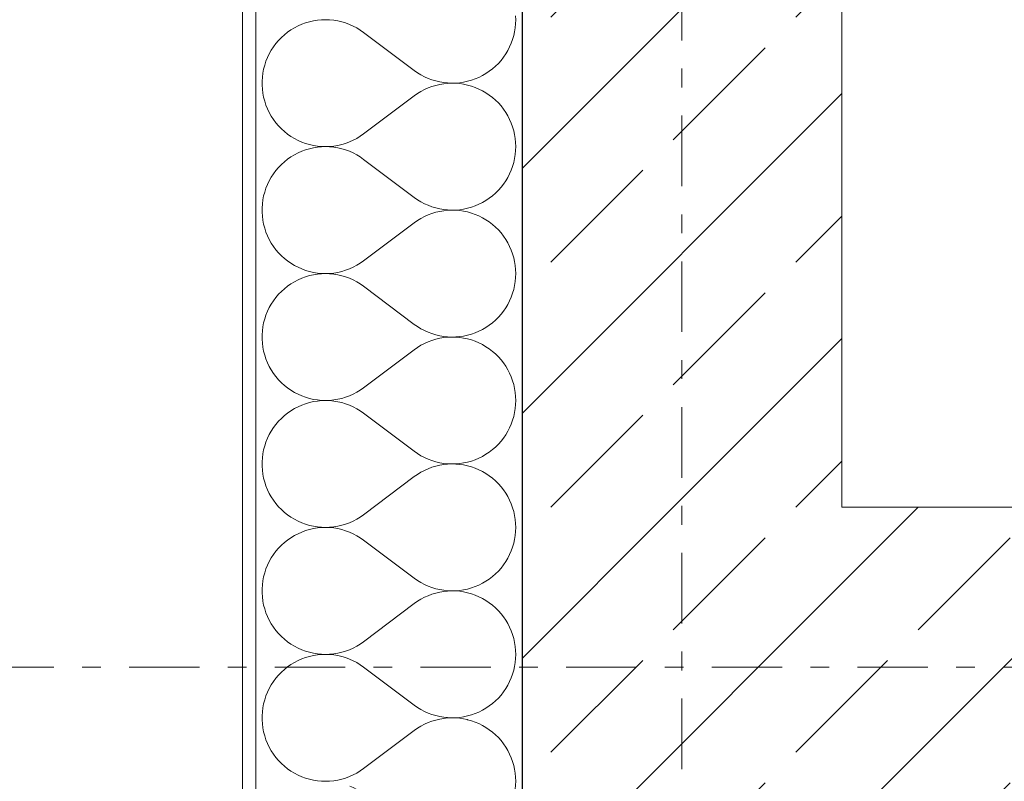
# Model space of a CAD drawing. Extents: x 100 to 2982, y 37 to 2050.
# Tile 39 of 135: x 603 to 677, y 1184 to 1241. Entities that reach past the tile are written whole.
import ezdxf
from ezdxf.xclip import XClip

# ---------------------------------------------------------------- set-up
doc = ezdxf.new("R2010")
doc.units = 0
doc.header["$MEASUREMENT"] = 0
doc.header["$XCLIPFRAME"] = 0
doc.linetypes.add('Przerywana podwójnie', pattern=[54.680554, 26.458333, -10.583333, 7.055556, -10.583333])
for name, color, linetype in [('410-K Osie', 7, 'Continuous'), ('420-K Ściany', 7, 'Continuous'), ('820-G Rysunki Obrazki', 7, 'Continuous')]:
    doc.layers.add(name, color=color, linetype=linetype)
pattern_1 = [(45, (-18316.349, -206.526), (-9.192388, 9.192388), []), (45, (-18320.945, -201.929), (-9.192388, 9.192388), [9.75, -3.25])]

# ---------------------------------------------------------------- blocks, each defined once
blk = doc.blocks.new('*X22')
at = {"layer": '420-K Ściany', "color": 174, "linetype": 'Continuous', "lineweight": 5, "ltscale": 0.2}
for p, q in [((636.706, 1188.574), (636.688, 1188.577)), ((636.996, 1188.492), (636.706, 1188.574)), ((637.28, 1188.392), (636.996, 1188.492)), ((637.558, 1188.275), (637.28, 1188.392)), ((637.827, 1188.14), (637.558, 1188.275)), ((638.087, 1187.989), (637.827, 1188.14)), ((638.338, 1187.821), (638.087, 1187.989)), ((638.577, 1187.638), (638.338, 1187.821)), ((638.804, 1187.44), (638.577, 1187.638)), ((639.018, 1187.228), (638.804, 1187.44)), ((639.218, 1187.004), (639.018, 1187.228)), ((639.404, 1186.766), (639.218, 1187.004)), ((639.574, 1186.518), (639.404, 1186.766)), ((639.729, 1186.259), (639.574, 1186.518)), ((639.866, 1185.991), (639.729, 1186.259)), ((639.987, 1185.715), (639.866, 1185.991)), ((640.089, 1185.432), (639.987, 1185.715)), ((640.174, 1185.143), (640.089, 1185.432)), ((640.24, 1184.849), (640.174, 1185.143)), ((640.288, 1184.552), (640.24, 1184.849)), ((640.316, 1184.252), (640.288, 1184.552)), ((640.326, 1183.951), (640.316, 1184.252)), ((628.115, 1183.475), (627.873, 1183.583)), ((640.288, 1183.35), (640.316, 1183.65)), ((640.316, 1183.65), (640.326, 1183.951)), ((628.386, 1183.333), (628.115, 1183.475)), ((628.647, 1183.174), (628.386, 1183.333)), ((628.897, 1182.998), (628.647, 1183.174)), ((628.897, 1182.998), (632.216, 1180.509)), ((640.089, 1182.469), (640.174, 1182.758)), ((640.174, 1182.758), (640.24, 1183.052)), ((640.24, 1183.052), (640.288, 1183.35)), ((639.866, 1181.91), (639.987, 1182.186)), ((639.987, 1182.186), (640.089, 1182.469)), ((639.404, 1181.135), (639.574, 1181.383)), ((639.574, 1181.383), (639.729, 1181.642)), ((639.729, 1181.642), (639.866, 1181.91)), ((638.852, 1180.509), (639.018, 1180.673)), ((639.018, 1180.673), (639.218, 1180.898)), ((639.218, 1180.898), (639.404, 1181.135))]:
    blk.add_line(p, q, dxfattribs=at)
blk = doc.blocks.new('*X23')
at = {"layer": '420-K Ściany', "color": 174, "linetype": 'Continuous', "lineweight": 5, "ltscale": 0.2}
for p, q in [((640.326, 1241.094), (640.316, 1241.395)), ((623.708, 1240.483), (623.446, 1240.325)), ((623.979, 1240.624), (623.708, 1240.483)), ((624.259, 1240.748), (623.979, 1240.624)), ((624.546, 1240.853), (624.259, 1240.748)), ((624.839, 1240.939), (624.546, 1240.853)), ((625.137, 1241.007), (624.839, 1240.939)), ((625.438, 1241.055), (625.137, 1241.007)), ((625.743, 1241.084), (625.438, 1241.055)), ((626.048, 1241.094), (625.743, 1241.084)), ((626.353, 1241.083), (626.048, 1241.094)), ((626.658, 1241.053), (626.353, 1241.083)), ((626.959, 1241.004), (626.658, 1241.053)), ((627.257, 1240.935), (626.959, 1241.004)), ((627.55, 1240.848), (627.257, 1240.935)), ((627.836, 1240.742), (627.55, 1240.848)), ((628.115, 1240.618), (627.836, 1240.742)), ((628.386, 1240.476), (628.115, 1240.618)), ((628.647, 1240.317), (628.386, 1240.476)), ((640.24, 1240.195), (640.288, 1240.493)), ((640.288, 1240.493), (640.316, 1240.792)), ((640.316, 1240.792), (640.326, 1241.094)), ((622.73, 1239.755), (622.517, 1239.536)), ((622.957, 1239.96), (622.73, 1239.755)), ((623.196, 1240.151), (622.957, 1239.96)), ((623.446, 1240.325), (623.196, 1240.151)), ((628.897, 1240.141), (628.647, 1240.317)), ((628.897, 1240.141), (632.707, 1237.284)), ((640.089, 1239.612), (640.174, 1239.901)), ((640.174, 1239.901), (640.24, 1240.195)), ((622.136, 1239.059), (621.969, 1238.803)), ((622.319, 1239.303), (622.136, 1239.059)), ((622.517, 1239.536), (622.319, 1239.303)), ((639.729, 1238.785), (639.866, 1239.053)), ((639.866, 1239.053), (639.987, 1239.329)), ((639.987, 1239.329), (640.089, 1239.612)), ((621.687, 1238.261), (621.572, 1237.978)), ((621.819, 1238.536), (621.687, 1238.261)), ((621.969, 1238.803), (621.819, 1238.536)), ((639.218, 1238.041), (639.404, 1238.278)), ((639.404, 1238.278), (639.574, 1238.526)), ((639.574, 1238.526), (639.729, 1238.785)), ((621.475, 1237.688), (621.398, 1237.392)), ((621.572, 1237.978), (621.475, 1237.688)), ((638.577, 1237.406), (638.804, 1237.604)), ((638.804, 1237.604), (639.018, 1237.816)), ((639.018, 1237.816), (639.218, 1238.041)), ((621.3, 1236.789), (621.281, 1236.484)), ((621.339, 1237.092), (621.3, 1236.789)), ((621.398, 1237.392), (621.339, 1237.092)), ((632.707, 1237.284), (632.953, 1237.111)), ((632.953, 1237.111), (633.21, 1236.954)), ((633.21, 1236.954), (633.477, 1236.813)), ((633.477, 1236.813), (633.752, 1236.69)), ((637.28, 1236.652), (637.558, 1236.769)), ((637.558, 1236.769), (637.827, 1236.904)), ((637.827, 1236.904), (638.087, 1237.055)), ((638.087, 1237.055), (638.338, 1237.223)), ((638.338, 1237.223), (638.577, 1237.406)), ((621.281, 1236.484), (621.281, 1236.179)), ((621.281, 1236.179), (621.3, 1235.874)), ((633.752, 1235.973), (633.477, 1235.85)), ((633.752, 1236.69), (634.034, 1236.584)), ((634.034, 1236.079), (633.752, 1235.973)), ((634.034, 1236.584), (634.322, 1236.497)), ((634.322, 1236.167), (634.034, 1236.079)), ((634.322, 1236.497), (634.615, 1236.427)), ((634.615, 1236.236), (634.322, 1236.167)), ((634.615, 1236.427), (634.912, 1236.377)), ((634.912, 1236.287), (634.615, 1236.236)), ((634.912, 1236.377), (635.211, 1236.345)), ((635.211, 1236.319), (634.912, 1236.287)), ((635.211, 1236.345), (635.512, 1236.332)), ((635.512, 1236.331), (635.211, 1236.319)), ((635.512, 1236.332), (635.813, 1236.338)), ((635.813, 1236.325), (635.512, 1236.331)), ((635.813, 1236.338), (636.114, 1236.363)), ((636.114, 1236.3), (635.813, 1236.325)), ((636.114, 1236.363), (636.411, 1236.408)), ((636.411, 1236.256), (636.114, 1236.3)), ((636.411, 1236.408), (636.706, 1236.471)), ((636.706, 1236.193), (636.411, 1236.256)), ((636.706, 1236.471), (636.996, 1236.552)), ((636.996, 1236.111), (636.706, 1236.193)), ((636.996, 1236.552), (637.28, 1236.652)), ((637.28, 1236.012), (636.996, 1236.111)), ((637.558, 1235.894), (637.28, 1236.012)), ((621.3, 1235.874), (621.339, 1235.571)), ((621.339, 1235.571), (621.398, 1235.271)), ((621.398, 1235.271), (621.475, 1234.975)), ((628.897, 1232.522), (632.707, 1235.379)), ((632.953, 1235.552), (632.707, 1235.379)), ((633.21, 1235.709), (632.953, 1235.552)), ((633.477, 1235.85), (633.21, 1235.709)), ((637.827, 1235.759), (637.558, 1235.894)), ((638.087, 1235.608), (637.827, 1235.759)), ((638.338, 1235.44), (638.087, 1235.608)), ((638.577, 1235.257), (638.338, 1235.44)), ((638.804, 1235.059), (638.577, 1235.257)), ((621.475, 1234.975), (621.572, 1234.685)), ((621.572, 1234.685), (621.687, 1234.402)), ((639.018, 1234.848), (638.804, 1235.059)), ((639.218, 1234.623), (639.018, 1234.848)), ((639.404, 1234.385), (639.218, 1234.623)), ((621.687, 1234.402), (621.819, 1234.127)), ((621.819, 1234.127), (621.969, 1233.861)), ((621.969, 1233.861), (622.136, 1233.605)), ((639.574, 1234.137), (639.404, 1234.385)), ((639.729, 1233.878), (639.574, 1234.137)), ((639.866, 1233.61), (639.729, 1233.878)), ((622.136, 1233.605), (622.319, 1233.36)), ((622.319, 1233.36), (622.517, 1233.127)), ((622.517, 1233.127), (622.73, 1232.908)), ((639.987, 1233.334), (639.866, 1233.61)), ((640.089, 1233.051), (639.987, 1233.334)), ((640.174, 1232.762), (640.089, 1233.051)), ((622.73, 1232.908), (622.957, 1232.703)), ((622.957, 1232.703), (623.196, 1232.513)), ((623.196, 1232.513), (623.446, 1232.338)), ((623.446, 1232.338), (623.708, 1232.18)), ((628.386, 1232.188), (628.647, 1232.347)), ((628.647, 1232.347), (628.897, 1232.522)), ((640.24, 1232.468), (640.174, 1232.762)), ((640.288, 1232.171), (640.24, 1232.468)), ((623.708, 1232.18), (623.979, 1232.039)), ((623.979, 1232.039), (624.259, 1231.915)), ((624.259, 1231.915), (624.546, 1231.81)), ((624.546, 1231.81), (624.839, 1231.724)), ((624.839, 1231.724), (625.137, 1231.656)), ((625.137, 1231.656), (625.438, 1231.608)), ((625.438, 1231.532), (625.137, 1231.483)), ((625.438, 1231.608), (625.743, 1231.579)), ((625.743, 1231.56), (625.438, 1231.532)), ((625.743, 1231.579), (626.048, 1231.57)), ((626.048, 1231.57), (625.743, 1231.56)), ((626.048, 1231.57), (626.353, 1231.58)), ((626.353, 1231.559), (626.048, 1231.57)), ((626.353, 1231.58), (626.658, 1231.61)), ((626.658, 1231.53), (626.353, 1231.559)), ((626.658, 1231.61), (626.959, 1231.659)), ((626.959, 1231.48), (626.658, 1231.53)), ((626.959, 1231.659), (627.257, 1231.728)), ((627.257, 1231.728), (627.55, 1231.815)), ((627.55, 1231.815), (627.836, 1231.921)), ((627.836, 1231.921), (628.115, 1232.046)), ((628.115, 1232.046), (628.386, 1232.188)), ((640.316, 1231.871), (640.288, 1232.171)), ((640.326, 1231.57), (640.316, 1231.871)), ((640.316, 1231.269), (640.326, 1231.57)), ((623.446, 1230.801), (623.196, 1230.627)), ((623.708, 1230.96), (623.446, 1230.801)), ((623.979, 1231.101), (623.708, 1230.96)), ((624.259, 1231.224), (623.979, 1231.101)), ((624.546, 1231.329), (624.259, 1231.224)), ((624.839, 1231.416), (624.546, 1231.329)), ((625.137, 1231.483), (624.839, 1231.416)), ((627.257, 1231.412), (626.959, 1231.48)), ((627.55, 1231.324), (627.257, 1231.412)), ((627.836, 1231.218), (627.55, 1231.324)), ((628.115, 1231.094), (627.836, 1231.218)), ((628.386, 1230.952), (628.115, 1231.094)), ((628.647, 1230.793), (628.386, 1230.952)), ((628.897, 1230.617), (628.647, 1230.793)), ((640.24, 1230.671), (640.288, 1230.969)), ((640.288, 1230.969), (640.316, 1231.269)), ((622.73, 1230.231), (622.517, 1230.012)), ((622.957, 1230.437), (622.73, 1230.231)), ((623.196, 1230.627), (622.957, 1230.437)), ((628.897, 1230.617), (632.707, 1227.76)), ((639.987, 1229.805), (640.089, 1230.088)), ((640.089, 1230.088), (640.174, 1230.377)), ((640.174, 1230.377), (640.24, 1230.671)), ((622.136, 1229.535), (621.969, 1229.279)), ((622.319, 1229.78), (622.136, 1229.535)), ((622.517, 1230.012), (622.319, 1229.78)), ((639.729, 1229.261), (639.866, 1229.529)), ((639.866, 1229.529), (639.987, 1229.805)), ((621.687, 1228.737), (621.572, 1228.454)), ((621.819, 1229.013), (621.687, 1228.737)), ((621.969, 1229.279), (621.819, 1229.013)), ((639.218, 1228.517), (639.404, 1228.754)), ((639.404, 1228.754), (639.574, 1229.003)), ((639.574, 1229.003), (639.729, 1229.261)), ((621.398, 1227.869), (621.339, 1227.569)), ((621.475, 1228.164), (621.398, 1227.869)), ((621.572, 1228.454), (621.475, 1228.164)), ((638.338, 1227.699), (638.577, 1227.882)), ((638.577, 1227.882), (638.804, 1228.08)), ((638.804, 1228.08), (639.018, 1228.292)), ((639.018, 1228.292), (639.218, 1228.517)), ((621.3, 1227.266), (621.281, 1226.961)), ((621.339, 1227.569), (621.3, 1227.266)), ((632.707, 1227.76), (632.953, 1227.587)), ((632.953, 1227.587), (633.21, 1227.43)), ((633.21, 1227.43), (633.477, 1227.29)), ((633.477, 1227.29), (633.752, 1227.166)), ((633.752, 1227.166), (634.034, 1227.06)), ((636.996, 1227.028), (637.28, 1227.128)), ((637.28, 1227.128), (637.558, 1227.245)), ((637.558, 1227.245), (637.827, 1227.38)), ((637.827, 1227.38), (638.087, 1227.532)), ((638.087, 1227.532), (638.338, 1227.699)), ((621.281, 1226.961), (621.281, 1226.655)), ((621.281, 1226.655), (621.3, 1226.35)), ((621.3, 1226.35), (621.339, 1226.047)), ((633.752, 1226.449), (633.477, 1226.326)), ((634.034, 1226.555), (633.752, 1226.449)), ((634.034, 1227.06), (634.322, 1226.973)), ((634.322, 1226.643), (634.034, 1226.555)), ((634.322, 1226.973), (634.615, 1226.903)), ((634.615, 1226.712), (634.322, 1226.643)), ((634.615, 1226.903), (634.912, 1226.853)), ((634.912, 1226.763), (634.615, 1226.712)), ((634.912, 1226.853), (635.211, 1226.821)), ((635.211, 1226.795), (634.912, 1226.763)), ((635.211, 1226.821), (635.512, 1226.808)), ((635.512, 1226.808), (635.211, 1226.795)), ((635.512, 1226.808), (635.813, 1226.814)), ((635.813, 1226.801), (635.512, 1226.808)), ((635.813, 1226.814), (636.114, 1226.84)), ((636.114, 1226.776), (635.813, 1226.801)), ((636.114, 1226.84), (636.411, 1226.884)), ((636.411, 1226.732), (636.114, 1226.776)), ((636.411, 1226.884), (636.706, 1226.947)), ((636.706, 1226.669), (636.411, 1226.732)), ((636.706, 1226.947), (636.996, 1227.028)), ((636.996, 1226.587), (636.706, 1226.669)), ((637.28, 1226.488), (636.996, 1226.587)), ((637.558, 1226.37), (637.28, 1226.488)), ((637.827, 1226.236), (637.558, 1226.37)), ((621.339, 1226.047), (621.398, 1225.747)), ((621.398, 1225.747), (621.475, 1225.452)), ((628.897, 1222.998), (632.707, 1225.855)), ((632.953, 1226.028), (632.707, 1225.855)), ((633.21, 1226.186), (632.953, 1226.028)), ((633.477, 1226.326), (633.21, 1226.186)), ((638.087, 1226.084), (637.827, 1226.236)), ((638.338, 1225.917), (638.087, 1226.084)), ((638.577, 1225.733), (638.338, 1225.917)), ((638.804, 1225.536), (638.577, 1225.733)), ((621.475, 1225.452), (621.572, 1225.162)), ((621.572, 1225.162), (621.687, 1224.878)), ((621.687, 1224.878), (621.819, 1224.603)), ((639.018, 1225.324), (638.804, 1225.536)), ((639.218, 1225.099), (639.018, 1225.324)), ((639.404, 1224.862), (639.218, 1225.099)), ((621.819, 1224.603), (621.969, 1224.337)), ((621.969, 1224.337), (622.136, 1224.081)), ((639.574, 1224.613), (639.404, 1224.862)), ((639.729, 1224.354), (639.574, 1224.613)), ((639.866, 1224.087), (639.729, 1224.354)), ((622.136, 1224.081), (622.319, 1223.836)), ((622.319, 1223.836), (622.517, 1223.604)), ((622.517, 1223.604), (622.73, 1223.384)), ((639.987, 1223.81), (639.866, 1224.087)), ((640.089, 1223.527), (639.987, 1223.81)), ((640.174, 1223.238), (640.089, 1223.527)), ((622.73, 1223.384), (622.957, 1223.179)), ((622.957, 1223.179), (623.196, 1222.989)), ((623.196, 1222.989), (623.446, 1222.814)), ((623.446, 1222.814), (623.708, 1222.656)), ((623.708, 1222.656), (623.979, 1222.515)), ((628.115, 1222.522), (628.386, 1222.664)), ((628.386, 1222.664), (628.647, 1222.823)), ((628.647, 1222.823), (628.897, 1222.998)), ((640.24, 1222.944), (640.174, 1223.238)), ((640.288, 1222.647), (640.24, 1222.944)), ((623.979, 1222.515), (624.259, 1222.392)), ((624.259, 1222.392), (624.546, 1222.287)), ((624.546, 1222.287), (624.839, 1222.2)), ((624.839, 1222.2), (625.137, 1222.132)), ((625.137, 1221.959), (624.839, 1221.892)), ((625.137, 1222.132), (625.438, 1222.084)), ((625.438, 1222.008), (625.137, 1221.959)), ((625.438, 1222.084), (625.743, 1222.055)), ((625.743, 1222.037), (625.438, 1222.008)), ((625.743, 1222.055), (626.048, 1222.046)), ((626.048, 1222.046), (625.743, 1222.037)), ((626.048, 1222.046), (626.353, 1222.056)), ((626.353, 1222.036), (626.048, 1222.046)), ((626.353, 1222.056), (626.658, 1222.086)), ((626.658, 1222.006), (626.353, 1222.036)), ((626.658, 1222.086), (626.959, 1222.135)), ((626.959, 1221.956), (626.658, 1222.006)), ((626.959, 1222.135), (627.257, 1222.204)), ((627.257, 1221.888), (626.959, 1221.956)), ((627.257, 1222.204), (627.55, 1222.292)), ((627.55, 1222.292), (627.836, 1222.398)), ((627.836, 1222.398), (628.115, 1222.522)), ((640.316, 1222.347), (640.288, 1222.647)), ((640.326, 1222.046), (640.316, 1222.347)), ((640.316, 1221.745), (640.326, 1222.046)), ((623.446, 1221.278), (623.196, 1221.103)), ((623.708, 1221.436), (623.446, 1221.278)), ((623.979, 1221.577), (623.708, 1221.436)), ((624.259, 1221.7), (623.979, 1221.577)), ((624.546, 1221.805), (624.259, 1221.7)), ((624.839, 1221.892), (624.546, 1221.805)), ((627.55, 1221.8), (627.257, 1221.888)), ((627.836, 1221.694), (627.55, 1221.8)), ((628.115, 1221.57), (627.836, 1221.694)), ((628.386, 1221.428), (628.115, 1221.57)), ((628.647, 1221.269), (628.386, 1221.428)), ((628.897, 1221.094), (628.647, 1221.269)), ((640.24, 1221.148), (640.288, 1221.445)), ((640.288, 1221.445), (640.316, 1221.745)), ((622.517, 1220.488), (622.319, 1220.256)), ((622.73, 1220.708), (622.517, 1220.488)), ((622.957, 1220.913), (622.73, 1220.708)), ((623.196, 1221.103), (622.957, 1220.913)), ((628.897, 1221.094), (632.707, 1218.236)), ((639.987, 1220.281), (640.089, 1220.565)), ((640.089, 1220.565), (640.174, 1220.854)), ((640.174, 1220.854), (640.24, 1221.148)), ((621.969, 1219.755), (621.819, 1219.489)), ((622.136, 1220.011), (621.969, 1219.755)), ((622.319, 1220.256), (622.136, 1220.011)), ((639.574, 1219.479), (639.729, 1219.737)), ((639.729, 1219.737), (639.866, 1220.005)), ((639.866, 1220.005), (639.987, 1220.281)), ((621.687, 1219.213), (621.572, 1218.93)), ((621.819, 1219.489), (621.687, 1219.213)), ((639.018, 1218.768), (639.218, 1218.993)), ((639.218, 1218.993), (639.404, 1219.23)), ((639.404, 1219.23), (639.574, 1219.479)), ((621.398, 1218.345), (621.339, 1218.045)), ((621.475, 1218.64), (621.398, 1218.345)), ((621.572, 1218.93), (621.475, 1218.64)), ((632.707, 1218.236), (632.953, 1218.063)), ((638.338, 1218.175), (638.577, 1218.358)), ((638.577, 1218.358), (638.804, 1218.556)), ((638.804, 1218.556), (639.018, 1218.768)), ((621.3, 1217.742), (621.281, 1217.437)), ((621.339, 1218.045), (621.3, 1217.742)), ((632.953, 1218.063), (633.21, 1217.906)), ((633.21, 1217.906), (633.477, 1217.766)), ((633.477, 1217.766), (633.752, 1217.642)), ((633.752, 1217.642), (634.034, 1217.537)), ((634.034, 1217.537), (634.322, 1217.449)), ((636.706, 1217.423), (636.996, 1217.504)), ((636.996, 1217.504), (637.28, 1217.604)), ((637.28, 1217.604), (637.558, 1217.722)), ((637.558, 1217.722), (637.827, 1217.856)), ((637.827, 1217.856), (638.087, 1218.008)), ((638.087, 1218.008), (638.338, 1218.175)), ((621.281, 1217.437), (621.281, 1217.131)), ((621.281, 1217.131), (621.3, 1216.826)), ((621.3, 1216.826), (621.339, 1216.523)), ((633.477, 1216.802), (633.21, 1216.662)), ((633.752, 1216.926), (633.477, 1216.802)), ((634.034, 1217.031), (633.752, 1216.926)), ((634.322, 1217.119), (634.034, 1217.031)), ((634.322, 1217.449), (634.615, 1217.38)), ((634.615, 1217.188), (634.322, 1217.119)), ((634.615, 1217.38), (634.912, 1217.329)), ((634.912, 1217.239), (634.615, 1217.188)), ((634.912, 1217.329), (635.211, 1217.297)), ((635.211, 1217.271), (634.912, 1217.239)), ((635.211, 1217.297), (635.512, 1217.284)), ((635.512, 1217.284), (635.211, 1217.271)), ((635.512, 1217.284), (635.813, 1217.291)), ((635.813, 1217.277), (635.512, 1217.284)), ((635.813, 1217.291), (636.114, 1217.316)), ((636.114, 1217.252), (635.813, 1217.277)), ((636.114, 1217.316), (636.411, 1217.36)), ((636.411, 1217.208), (636.114, 1217.252)), ((636.411, 1217.36), (636.706, 1217.423)), ((636.706, 1217.145), (636.411, 1217.208)), ((636.996, 1217.064), (636.706, 1217.145)), ((637.28, 1216.964), (636.996, 1217.064)), ((637.558, 1216.847), (637.28, 1216.964)), ((637.827, 1216.712), (637.558, 1216.847)), ((621.339, 1216.523), (621.398, 1216.223)), ((621.398, 1216.223), (621.475, 1215.928)), ((628.897, 1213.474), (632.707, 1216.332)), ((632.953, 1216.505), (632.707, 1216.332)), ((633.21, 1216.662), (632.953, 1216.505)), ((638.087, 1216.56), (637.827, 1216.712)), ((638.338, 1216.393), (638.087, 1216.56)), ((638.577, 1216.21), (638.338, 1216.393)), ((638.804, 1216.012), (638.577, 1216.21)), ((639.018, 1215.8), (638.804, 1216.012)), ((621.475, 1215.928), (621.572, 1215.638)), ((621.572, 1215.638), (621.687, 1215.355)), ((621.687, 1215.355), (621.819, 1215.079)), ((639.218, 1215.575), (639.018, 1215.8)), ((639.404, 1215.338), (639.218, 1215.575)), ((639.574, 1215.089), (639.404, 1215.338)), ((621.819, 1215.079), (621.969, 1214.813)), ((621.969, 1214.813), (622.136, 1214.557)), ((622.136, 1214.557), (622.319, 1214.312)), ((639.729, 1214.831), (639.574, 1215.089)), ((639.866, 1214.563), (639.729, 1214.831)), ((639.987, 1214.287), (639.866, 1214.563)), ((622.319, 1214.312), (622.517, 1214.08)), ((622.517, 1214.08), (622.73, 1213.86)), ((622.73, 1213.86), (622.957, 1213.655)), ((640.089, 1214.003), (639.987, 1214.287)), ((640.174, 1213.714), (640.089, 1214.003)), ((622.957, 1213.655), (623.196, 1213.465)), ((623.196, 1213.465), (623.446, 1213.29)), ((623.446, 1213.29), (623.708, 1213.132)), ((623.708, 1213.132), (623.979, 1212.991)), ((628.115, 1212.998), (628.386, 1213.14)), ((628.386, 1213.14), (628.647, 1213.299)), ((628.647, 1213.299), (628.897, 1213.474)), ((640.24, 1213.42), (640.174, 1213.714)), ((640.288, 1213.123), (640.24, 1213.42)), ((640.316, 1212.823), (640.288, 1213.123)), ((623.979, 1212.991), (624.259, 1212.868)), ((624.259, 1212.868), (624.546, 1212.763)), ((624.546, 1212.763), (624.839, 1212.676)), ((624.839, 1212.368), (624.546, 1212.282)), ((624.839, 1212.676), (625.137, 1212.609)), ((625.137, 1212.436), (624.839, 1212.368)), ((625.137, 1212.609), (625.438, 1212.56)), ((625.438, 1212.484), (625.137, 1212.436)), ((625.438, 1212.56), (625.743, 1212.531)), ((625.743, 1212.513), (625.438, 1212.484)), ((625.743, 1212.531), (626.048, 1212.522)), ((626.048, 1212.522), (625.743, 1212.513)), ((626.048, 1212.522), (626.353, 1212.532)), ((626.353, 1212.512), (626.048, 1212.522)), ((626.353, 1212.532), (626.658, 1212.562)), ((626.658, 1212.482), (626.353, 1212.512)), ((626.658, 1212.562), (626.959, 1212.612)), ((626.959, 1212.433), (626.658, 1212.482)), ((626.959, 1212.612), (627.257, 1212.68)), ((627.257, 1212.364), (626.959, 1212.433)), ((627.257, 1212.68), (627.55, 1212.768)), ((627.55, 1212.276), (627.257, 1212.364)), ((627.55, 1212.768), (627.836, 1212.874)), ((627.836, 1212.874), (628.115, 1212.998)), ((640.326, 1212.522), (640.316, 1212.823)), ((640.316, 1212.221), (640.326, 1212.522)), ((623.196, 1211.579), (622.957, 1211.389)), ((623.446, 1211.754), (623.196, 1211.579)), ((623.708, 1211.912), (623.446, 1211.754)), ((623.979, 1212.053), (623.708, 1211.912)), ((624.259, 1212.176), (623.979, 1212.053)), ((624.546, 1212.282), (624.259, 1212.176)), ((627.836, 1212.17), (627.55, 1212.276)), ((628.115, 1212.046), (627.836, 1212.17)), ((628.386, 1211.904), (628.115, 1212.046)), ((628.647, 1211.745), (628.386, 1211.904)), ((628.897, 1211.57), (628.647, 1211.745)), ((628.897, 1211.57), (632.707, 1208.713)), ((640.174, 1211.33), (640.24, 1211.624)), ((640.24, 1211.624), (640.288, 1211.921)), ((640.288, 1211.921), (640.316, 1212.221)), ((622.517, 1210.964), (622.319, 1210.732)), ((622.73, 1211.184), (622.517, 1210.964)), ((622.957, 1211.389), (622.73, 1211.184)), ((639.987, 1210.758), (640.089, 1211.041)), ((640.089, 1211.041), (640.174, 1211.33)), ((621.969, 1210.231), (621.819, 1209.965)), ((622.136, 1210.487), (621.969, 1210.231)), ((622.319, 1210.732), (622.136, 1210.487)), ((639.574, 1209.955), (639.729, 1210.214)), ((639.729, 1210.214), (639.866, 1210.482)), ((639.866, 1210.482), (639.987, 1210.758)), ((621.572, 1209.406), (621.475, 1209.117)), ((621.687, 1209.69), (621.572, 1209.406)), ((621.819, 1209.965), (621.687, 1209.69)), ((639.018, 1209.244), (639.218, 1209.469)), ((639.218, 1209.469), (639.404, 1209.706)), ((639.404, 1209.706), (639.574, 1209.955)), ((621.398, 1208.821), (621.339, 1208.521)), ((621.475, 1209.117), (621.398, 1208.821)), ((632.707, 1208.713), (632.953, 1208.54)), ((638.087, 1208.484), (638.338, 1208.652)), ((638.338, 1208.652), (638.577, 1208.835)), ((638.577, 1208.835), (638.804, 1209.033)), ((638.804, 1209.033), (639.018, 1209.244)), ((621.3, 1208.218), (621.281, 1207.913)), ((621.281, 1207.913), (621.281, 1207.607)), ((621.339, 1208.521), (621.3, 1208.218)), ((632.953, 1208.54), (633.21, 1208.382)), ((633.21, 1208.382), (633.477, 1208.242)), ((633.477, 1208.242), (633.752, 1208.119)), ((633.752, 1208.119), (634.034, 1208.013)), ((634.034, 1208.013), (634.322, 1207.925)), ((634.322, 1207.925), (634.615, 1207.856)), ((636.411, 1207.836), (636.706, 1207.899)), ((636.706, 1207.899), (636.996, 1207.981)), ((636.996, 1207.981), (637.28, 1208.08)), ((637.28, 1208.08), (637.558, 1208.198)), ((637.558, 1208.198), (637.827, 1208.332)), ((637.827, 1208.332), (638.087, 1208.484)), ((621.281, 1207.607), (621.3, 1207.302)), ((621.3, 1207.302), (621.339, 1206.999)), ((633.21, 1207.138), (632.953, 1206.981)), ((633.477, 1207.278), (633.21, 1207.138)), ((633.752, 1207.402), (633.477, 1207.278)), ((634.034, 1207.508), (633.752, 1207.402)), ((634.322, 1207.595), (634.034, 1207.508)), ((634.615, 1207.665), (634.322, 1207.595)), ((634.615, 1207.856), (634.912, 1207.805)), ((634.912, 1207.715), (634.615, 1207.665)), ((634.912, 1207.805), (635.211, 1207.773)), ((635.211, 1207.747), (634.912, 1207.715)), ((635.211, 1207.773), (635.512, 1207.76)), ((635.512, 1207.76), (635.211, 1207.747)), ((635.512, 1207.76), (635.813, 1207.767)), ((635.813, 1207.754), (635.512, 1207.76)), ((635.813, 1207.767), (636.114, 1207.792)), ((636.114, 1207.728), (635.813, 1207.754)), ((636.114, 1207.792), (636.411, 1207.836)), ((636.411, 1207.684), (636.114, 1207.728)), ((636.706, 1207.621), (636.411, 1207.684)), ((636.996, 1207.54), (636.706, 1207.621)), ((637.28, 1207.44), (636.996, 1207.54)), ((637.558, 1207.323), (637.28, 1207.44)), ((637.827, 1207.188), (637.558, 1207.323)), ((638.087, 1207.037), (637.827, 1207.188)), ((621.339, 1206.999), (621.398, 1206.699)), ((621.398, 1206.699), (621.475, 1206.404)), ((621.475, 1206.404), (621.572, 1206.114)), ((628.897, 1203.951), (632.707, 1206.808)), ((632.953, 1206.981), (632.707, 1206.808)), ((638.338, 1206.869), (638.087, 1207.037)), ((638.577, 1206.686), (638.338, 1206.869)), ((638.804, 1206.488), (638.577, 1206.686)), ((639.018, 1206.276), (638.804, 1206.488)), ((621.572, 1206.114), (621.687, 1205.831)), ((621.687, 1205.831), (621.819, 1205.555)), ((639.218, 1206.051), (639.018, 1206.276)), ((639.404, 1205.814), (639.218, 1206.051)), ((639.574, 1205.566), (639.404, 1205.814)), ((621.819, 1205.555), (621.969, 1205.289)), ((621.969, 1205.289), (622.136, 1205.033)), ((622.136, 1205.033), (622.319, 1204.789)), ((639.729, 1205.307), (639.574, 1205.566)), ((639.866, 1205.039), (639.729, 1205.307)), ((639.987, 1204.763), (639.866, 1205.039)), ((622.319, 1204.789), (622.517, 1204.556)), ((622.517, 1204.556), (622.73, 1204.337)), ((622.73, 1204.337), (622.957, 1204.131)), ((640.089, 1204.48), (639.987, 1204.763)), ((640.174, 1204.191), (640.089, 1204.48)), ((640.24, 1203.897), (640.174, 1204.191)), ((622.957, 1204.131), (623.196, 1203.941)), ((623.196, 1203.941), (623.446, 1203.767)), ((623.446, 1203.767), (623.708, 1203.608)), ((623.708, 1203.608), (623.979, 1203.467)), ((623.979, 1203.467), (624.259, 1203.344)), ((627.836, 1203.35), (628.115, 1203.474)), ((628.115, 1203.474), (628.386, 1203.616)), ((628.386, 1203.616), (628.647, 1203.775)), ((628.647, 1203.775), (628.897, 1203.951)), ((640.288, 1203.599), (640.24, 1203.897)), ((640.316, 1203.299), (640.288, 1203.599)), ((624.259, 1203.344), (624.546, 1203.239)), ((624.546, 1202.758), (624.259, 1202.653)), ((624.546, 1203.239), (624.839, 1203.152)), ((624.839, 1202.844), (624.546, 1202.758)), ((624.839, 1203.152), (625.137, 1203.085)), ((625.137, 1202.912), (624.839, 1202.844)), ((625.137, 1203.085), (625.438, 1203.036)), ((625.438, 1202.96), (625.137, 1202.912)), ((625.438, 1203.036), (625.743, 1203.008)), ((625.743, 1202.989), (625.438, 1202.96)), ((625.743, 1203.008), (626.048, 1202.998)), ((626.048, 1202.998), (625.743, 1202.989)), ((626.048, 1202.998), (626.353, 1203.009)), ((626.353, 1202.988), (626.048, 1202.998)), ((626.353, 1203.009), (626.658, 1203.039)), ((626.658, 1202.958), (626.353, 1202.988)), ((626.658, 1203.039), (626.959, 1203.088)), ((626.959, 1202.909), (626.658, 1202.958)), ((626.959, 1203.088), (627.257, 1203.156)), ((627.257, 1202.84), (626.959, 1202.909)), ((627.257, 1203.156), (627.55, 1203.244)), ((627.55, 1202.753), (627.257, 1202.84)), ((627.55, 1203.244), (627.836, 1203.35)), ((627.836, 1202.647), (627.55, 1202.753)), ((640.288, 1202.397), (640.316, 1202.697)), ((640.326, 1202.998), (640.316, 1203.299)), ((640.316, 1202.697), (640.326, 1202.998)), ((623.196, 1202.055), (622.957, 1201.865)), ((623.446, 1202.23), (623.196, 1202.055)), ((623.708, 1202.388), (623.446, 1202.23)), ((623.979, 1202.529), (623.708, 1202.388)), ((624.259, 1202.653), (623.979, 1202.529)), ((628.115, 1202.522), (627.836, 1202.647)), ((628.386, 1202.38), (628.115, 1202.522)), ((628.647, 1202.221), (628.386, 1202.38)), ((628.897, 1202.046), (628.647, 1202.221)), ((628.897, 1202.046), (632.707, 1199.189)), ((640.174, 1201.806), (640.24, 1202.1)), ((640.24, 1202.1), (640.288, 1202.397)), ((622.517, 1201.441), (622.319, 1201.208)), ((622.73, 1201.66), (622.517, 1201.441)), ((622.957, 1201.865), (622.73, 1201.66)), ((639.866, 1200.958), (639.987, 1201.234)), ((639.987, 1201.234), (640.089, 1201.517)), ((640.089, 1201.517), (640.174, 1201.806)), ((621.969, 1200.707), (621.819, 1200.441)), ((622.136, 1200.963), (621.969, 1200.707)), ((622.319, 1201.208), (622.136, 1200.963)), ((639.574, 1200.431), (639.729, 1200.69)), ((639.729, 1200.69), (639.866, 1200.958)), ((621.572, 1199.883), (621.475, 1199.593)), ((621.687, 1200.166), (621.572, 1199.883)), ((621.819, 1200.441), (621.687, 1200.166)), ((639.018, 1199.721), (639.218, 1199.945)), ((639.218, 1199.945), (639.404, 1200.183)), ((639.404, 1200.183), (639.574, 1200.431)), ((621.398, 1199.297), (621.339, 1198.997)), ((621.475, 1199.593), (621.398, 1199.297)), ((632.707, 1199.189), (632.953, 1199.016)), ((632.953, 1199.016), (633.21, 1198.859)), ((638.087, 1198.96), (638.338, 1199.128)), ((638.338, 1199.128), (638.577, 1199.311)), ((638.577, 1199.311), (638.804, 1199.509)), ((638.804, 1199.509), (639.018, 1199.721)), ((621.3, 1198.694), (621.281, 1198.389)), ((621.281, 1198.389), (621.281, 1198.084)), ((621.339, 1198.997), (621.3, 1198.694)), ((633.21, 1198.859), (633.477, 1198.718)), ((633.477, 1198.718), (633.752, 1198.595)), ((633.752, 1198.595), (634.034, 1198.489)), ((634.034, 1198.489), (634.322, 1198.401)), ((634.322, 1198.401), (634.615, 1198.332)), ((634.615, 1198.332), (634.912, 1198.281)), ((634.912, 1198.281), (635.211, 1198.249)), ((635.813, 1198.243), (636.114, 1198.268)), ((636.114, 1198.268), (636.411, 1198.312)), ((636.411, 1198.312), (636.706, 1198.375)), ((636.706, 1198.375), (636.996, 1198.457)), ((636.996, 1198.457), (637.28, 1198.557)), ((637.28, 1198.557), (637.558, 1198.674)), ((637.558, 1198.674), (637.827, 1198.809)), ((637.827, 1198.809), (638.087, 1198.96)), ((621.281, 1198.084), (621.3, 1197.779)), ((621.3, 1197.779), (621.339, 1197.476)), ((633.21, 1197.614), (632.953, 1197.457)), ((633.477, 1197.755), (633.21, 1197.614)), ((633.752, 1197.878), (633.477, 1197.755)), ((634.034, 1197.984), (633.752, 1197.878)), ((634.322, 1198.072), (634.034, 1197.984)), ((634.615, 1198.141), (634.322, 1198.072)), ((634.912, 1198.192), (634.615, 1198.141)), ((635.211, 1198.223), (634.912, 1198.192)), ((635.211, 1198.249), (635.512, 1198.237)), ((635.512, 1198.236), (635.211, 1198.223)), ((635.512, 1198.237), (635.813, 1198.243)), ((635.813, 1198.23), (635.512, 1198.236)), ((636.114, 1198.205), (635.813, 1198.23)), ((636.411, 1198.16), (636.114, 1198.205)), ((636.706, 1198.097), (636.411, 1198.16)), ((636.996, 1198.016), (636.706, 1198.097)), ((637.28, 1197.916), (636.996, 1198.016)), ((637.558, 1197.799), (637.28, 1197.916)), ((637.827, 1197.664), (637.558, 1197.799)), ((638.087, 1197.513), (637.827, 1197.664)), ((621.339, 1197.476), (621.398, 1197.176)), ((621.398, 1197.176), (621.475, 1196.88)), ((621.475, 1196.88), (621.572, 1196.59)), ((628.897, 1194.427), (632.707, 1197.284)), ((632.953, 1197.457), (632.707, 1197.284)), ((638.338, 1197.345), (638.087, 1197.513)), ((638.577, 1197.162), (638.338, 1197.345)), ((638.804, 1196.964), (638.577, 1197.162)), ((639.018, 1196.752), (638.804, 1196.964)), ((621.572, 1196.59), (621.687, 1196.307)), ((621.687, 1196.307), (621.819, 1196.032)), ((639.218, 1196.527), (639.018, 1196.752)), ((639.404, 1196.29), (639.218, 1196.527)), ((639.574, 1196.042), (639.404, 1196.29)), ((621.819, 1196.032), (621.969, 1195.766)), ((621.969, 1195.766), (622.136, 1195.51)), ((622.136, 1195.51), (622.319, 1195.265)), ((639.729, 1195.783), (639.574, 1196.042)), ((639.866, 1195.515), (639.729, 1195.783)), ((639.987, 1195.239), (639.866, 1195.515)), ((622.319, 1195.265), (622.517, 1195.032)), ((622.517, 1195.032), (622.73, 1194.813)), ((622.73, 1194.813), (622.957, 1194.608)), ((622.957, 1194.608), (623.196, 1194.417)), ((640.089, 1194.956), (639.987, 1195.239)), ((640.174, 1194.667), (640.089, 1194.956)), ((640.24, 1194.373), (640.174, 1194.667)), ((623.196, 1194.417), (623.446, 1194.243)), ((623.446, 1194.243), (623.708, 1194.085)), ((623.708, 1194.085), (623.979, 1193.944)), ((623.979, 1193.944), (624.259, 1193.82)), ((627.55, 1193.72), (627.836, 1193.826)), ((627.836, 1193.826), (628.115, 1193.951)), ((628.115, 1193.951), (628.386, 1194.092)), ((628.386, 1194.092), (628.647, 1194.251)), ((628.647, 1194.251), (628.897, 1194.427)), ((640.288, 1194.075), (640.24, 1194.373)), ((640.316, 1193.776), (640.288, 1194.075)), ((624.259, 1193.129), (623.979, 1193.005)), ((624.259, 1193.82), (624.546, 1193.715)), ((624.546, 1193.234), (624.259, 1193.129)), ((624.546, 1193.715), (624.839, 1193.629)), ((624.839, 1193.32), (624.546, 1193.234)), ((624.839, 1193.629), (625.137, 1193.561)), ((625.137, 1193.388), (624.839, 1193.32)), ((625.137, 1193.561), (625.438, 1193.513)), ((625.438, 1193.436), (625.137, 1193.388)), ((625.438, 1193.513), (625.743, 1193.484)), ((625.743, 1193.465), (625.438, 1193.436)), ((625.743, 1193.484), (626.048, 1193.474)), ((626.048, 1193.474), (625.743, 1193.465)), ((626.048, 1193.474), (626.353, 1193.485)), ((626.353, 1193.464), (626.048, 1193.474)), ((626.353, 1193.485), (626.658, 1193.515)), ((626.658, 1193.434), (626.353, 1193.464)), ((626.658, 1193.515), (626.959, 1193.564)), ((626.959, 1193.385), (626.658, 1193.434)), ((626.959, 1193.564), (627.257, 1193.633)), ((627.257, 1193.316), (626.959, 1193.385)), ((627.257, 1193.633), (627.55, 1193.72)), ((627.55, 1193.229), (627.257, 1193.316)), ((627.836, 1193.123), (627.55, 1193.229)), ((628.115, 1192.998), (627.836, 1193.123)), ((640.288, 1192.874), (640.316, 1193.173)), ((640.326, 1193.474), (640.316, 1193.776)), ((640.316, 1193.173), (640.326, 1193.474)), ((623.196, 1192.532), (622.957, 1192.341)), ((623.446, 1192.706), (623.196, 1192.532)), ((623.708, 1192.864), (623.446, 1192.706)), ((623.979, 1193.005), (623.708, 1192.864)), ((628.386, 1192.857), (628.115, 1192.998)), ((628.647, 1192.698), (628.386, 1192.857)), ((628.897, 1192.522), (628.647, 1192.698)), ((628.897, 1192.522), (632.707, 1189.665)), ((640.174, 1192.282), (640.24, 1192.576)), ((640.24, 1192.576), (640.288, 1192.874)), ((622.319, 1191.684), (622.136, 1191.439)), ((622.517, 1191.917), (622.319, 1191.684)), ((622.73, 1192.136), (622.517, 1191.917)), ((622.957, 1192.341), (622.73, 1192.136)), ((639.866, 1191.434), (639.987, 1191.71)), ((639.987, 1191.71), (640.089, 1191.993)), ((640.089, 1191.993), (640.174, 1192.282)), ((621.819, 1190.917), (621.687, 1190.642)), ((621.969, 1191.183), (621.819, 1190.917)), ((622.136, 1191.439), (621.969, 1191.183)), ((639.404, 1190.659), (639.574, 1190.907)), ((639.574, 1190.907), (639.729, 1191.166)), ((639.729, 1191.166), (639.866, 1191.434)), ((621.572, 1190.359), (621.475, 1190.069)), ((621.687, 1190.642), (621.572, 1190.359)), ((638.804, 1189.985), (639.018, 1190.197)), ((639.018, 1190.197), (639.218, 1190.422)), ((639.218, 1190.422), (639.404, 1190.659)), ((621.339, 1189.473), (621.3, 1189.17)), ((621.398, 1189.773), (621.339, 1189.473)), ((621.475, 1190.069), (621.398, 1189.773)), ((632.707, 1189.665), (632.953, 1189.492)), ((632.953, 1189.492), (633.21, 1189.335)), ((637.827, 1189.285), (638.087, 1189.436)), ((638.087, 1189.436), (638.338, 1189.604)), ((638.338, 1189.604), (638.577, 1189.787)), ((638.577, 1189.787), (638.804, 1189.985)), ((621.3, 1189.17), (621.281, 1188.865)), ((621.281, 1188.865), (621.281, 1188.56)), ((633.21, 1189.335), (633.477, 1189.194)), ((633.477, 1189.194), (633.752, 1189.071)), ((633.752, 1189.071), (634.034, 1188.965)), ((634.034, 1188.965), (634.322, 1188.877)), ((634.322, 1188.877), (634.615, 1188.808)), ((634.615, 1188.808), (634.912, 1188.757)), ((634.912, 1188.668), (634.615, 1188.617)), ((634.912, 1188.757), (635.211, 1188.726)), ((635.211, 1188.7), (634.912, 1188.668)), ((635.211, 1188.726), (635.512, 1188.713)), ((635.512, 1188.712), (635.211, 1188.7)), ((635.512, 1188.713), (635.813, 1188.719)), ((635.813, 1188.706), (635.512, 1188.712)), ((635.813, 1188.719), (636.114, 1188.744)), ((636.114, 1188.681), (635.813, 1188.706)), ((636.114, 1188.744), (636.411, 1188.789)), ((636.411, 1188.637), (636.114, 1188.681)), ((636.411, 1188.789), (636.706, 1188.852)), ((636.706, 1188.852), (636.996, 1188.933)), ((636.996, 1188.933), (637.28, 1189.033)), ((637.28, 1189.033), (637.558, 1189.15)), ((637.558, 1189.15), (637.827, 1189.285)), ((621.281, 1188.56), (621.3, 1188.255)), ((621.3, 1188.255), (621.339, 1187.952)), ((621.339, 1187.952), (621.398, 1187.652)), ((632.953, 1187.933), (632.707, 1187.76)), ((633.21, 1188.09), (632.953, 1187.933)), ((633.477, 1188.231), (633.21, 1188.09)), ((633.752, 1188.354), (633.477, 1188.231)), ((634.034, 1188.46), (633.752, 1188.354)), ((634.322, 1188.548), (634.034, 1188.46)), ((634.615, 1188.617), (634.322, 1188.548)), ((636.688, 1188.577), (636.411, 1188.637)), ((621.398, 1187.652), (621.475, 1187.356)), ((621.475, 1187.356), (621.572, 1187.066)), ((628.897, 1184.903), (632.707, 1187.76)), ((621.572, 1187.066), (621.687, 1186.783)), ((621.687, 1186.783), (621.819, 1186.508)), ((621.819, 1186.508), (621.969, 1186.242)), ((621.969, 1186.242), (622.136, 1185.986)), ((622.136, 1185.986), (622.319, 1185.741)), ((622.319, 1185.741), (622.517, 1185.508)), ((622.517, 1185.508), (622.73, 1185.289)), ((622.73, 1185.289), (622.957, 1185.084)), ((622.957, 1185.084), (623.196, 1184.894)), ((623.196, 1184.894), (623.446, 1184.719)), ((623.446, 1184.719), (623.708, 1184.561)), ((623.708, 1184.561), (623.979, 1184.42)), ((623.979, 1184.42), (624.259, 1184.296)), ((624.259, 1184.296), (624.546, 1184.191)), ((627.55, 1184.196), (627.836, 1184.302)), ((627.836, 1184.302), (628.115, 1184.427)), ((628.115, 1184.427), (628.386, 1184.569)), ((628.386, 1184.569), (628.647, 1184.728)), ((628.647, 1184.728), (628.897, 1184.903)), ((624.546, 1184.191), (624.839, 1184.105)), ((624.839, 1184.105), (625.137, 1184.037)), ((625.137, 1184.037), (625.438, 1183.989)), ((625.438, 1183.989), (625.743, 1183.96)), ((625.743, 1183.96), (626.048, 1183.951)), ((626.048, 1183.951), (626.353, 1183.961)), ((626.353, 1183.961), (626.658, 1183.991)), ((626.658, 1183.991), (626.959, 1184.04)), ((626.959, 1184.04), (627.257, 1184.109)), ((627.257, 1184.109), (627.55, 1184.196))]:
    blk.add_line(p, q, dxfattribs=at)
blk = doc.blocks.new('Rysunek_1_1', base_point=(-18316.349, -206.526))
at = {"layer": '420-K Ściany', "linetype": 'Continuous', "lineweight": 5}
h = blk.add_hatch(dxfattribs=at)
h.set_pattern_fill('Tynk_0001', color=176, style=0, pattern_type=2)
h.set_pattern_definition([(0, (-18316.349, -206.5255), (0, 8.660254), [0, -5]), (0, (-18313.849, -202.195), (0, 8.660254), [0, -5])])
h.paths.add_polyline_path([(619.802, 1483.009), (619.802, 1179.009), (620.802, 1179.576), (620.802, 1482.531)])
h = blk.add_hatch(dxfattribs=at)
h.set_pattern_fill('Beton_zbrojony_0001', color=170, style=0, pattern_type=2)
h.set_pattern_definition(pattern_1)
h.paths.add_polyline_path([(664.802, 1204.509), (664.802, 1461.509), (640.802, 1461.509), (640.802, 1204.509)])
h = blk.add_hatch(dxfattribs=at)
h.set_pattern_fill('Beton_zbrojony_0001', color=170, style=0, pattern_type=2)
h.set_pattern_definition(pattern_1)
h.paths.add_polyline_path([(640.802, 1190.909), (664.802, 1204.509), (640.802, 1204.509)])
h = blk.add_hatch(dxfattribs=at)
h.set_pattern_fill('Beton_zbrojony_0001', color=170, style=0, pattern_type=2)
h.set_pattern_definition(pattern_1)
h.paths.add_polyline_path([(664.802, 1204.509), (640.802, 1190.909), (640.802, 1180.509), (664.802, 1180.509)])
h = blk.add_hatch(dxfattribs=at)
h.set_pattern_fill('Beton_zbrojony_0001', color=170, style=0, pattern_type=2)
h.set_pattern_definition(pattern_1)
h.paths.add_polyline_path([(944.802, 1204.509), (664.802, 1204.509), (664.802, 1180.509), (944.802, 1180.509)])
at = {"layer": '410-K Osie', "color": 4, "linetype": 'Przerywana podwójnie', "lineweight": 13, "ltscale": 0.2}
for p, q in [((652.802, 1813.509), (652.802, 529.46)), ((652.802, 1813.509), (652.802, 529.46)), ((589.417, 1192.509), (2255.561, 1192.509)), ((589.417, 1192.509), (2255.561, 1192.509))]:
    blk.add_line(p, q, dxfattribs=at)
at = {"layer": '420-K Ściany', "color": 67, "linetype": 'Continuous', "lineweight": 13, "ltscale": 0.2}
blk.add_line((620.802, 1482.531), (620.802, 1179.576), dxfattribs=at)
at = {"layer": '420-K Ściany', "color": 27, "linetype": 'Continuous', "lineweight": 25, "ltscale": 0.2}
for p, q in [((640.802, 1461.509), (640.802, 1204.509)), ((640.802, 1204.509), (640.802, 1190.909)), ((640.802, 1204.509), (640.802, 1190.909)), ((640.802, 1190.909), (640.802, 1180.509)), ((640.802, 1190.909), (640.802, 1180.509))]:
    blk.add_line(p, q, dxfattribs=at)
at = {"layer": '420-K Ściany', "color": 47, "linetype": 'Continuous', "lineweight": 15, "ltscale": 0.2, "flags": 128}
for points in [[(619.802, 1483.009), (619.802, 1179.009)], [(664.802, 1204.509), (664.802, 1461.509)], [(944.802, 1204.509), (664.802, 1204.509)]]:
    blk.add_lwpolyline(points, dxfattribs=at)
at = {"color": 65, "linetype": 'Continuous', "lineweight": 13, "ltscale": 0.2}
for name in ['*X23', '*X22']:
    blk.add_blockref(name, (0, 0), dxfattribs=at)

msp = doc.modelspace()

# ---------------------------------------------------------------- block references
at = {"layer": '820-G Rysunki Obrazki', "color": 65, "linetype": 'Continuous', "lineweight": 13, "ltscale": 0.2}
ref = msp.add_blockref('Rysunek_1_1', (-18316.349, -206.526), dxfattribs=at)
XClip(ref).set_block_clipping_path([(244.527027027, 76.8014120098), (2570.9054054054, 2022.1162324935)])

doc.saveas('drawing.dxf')
